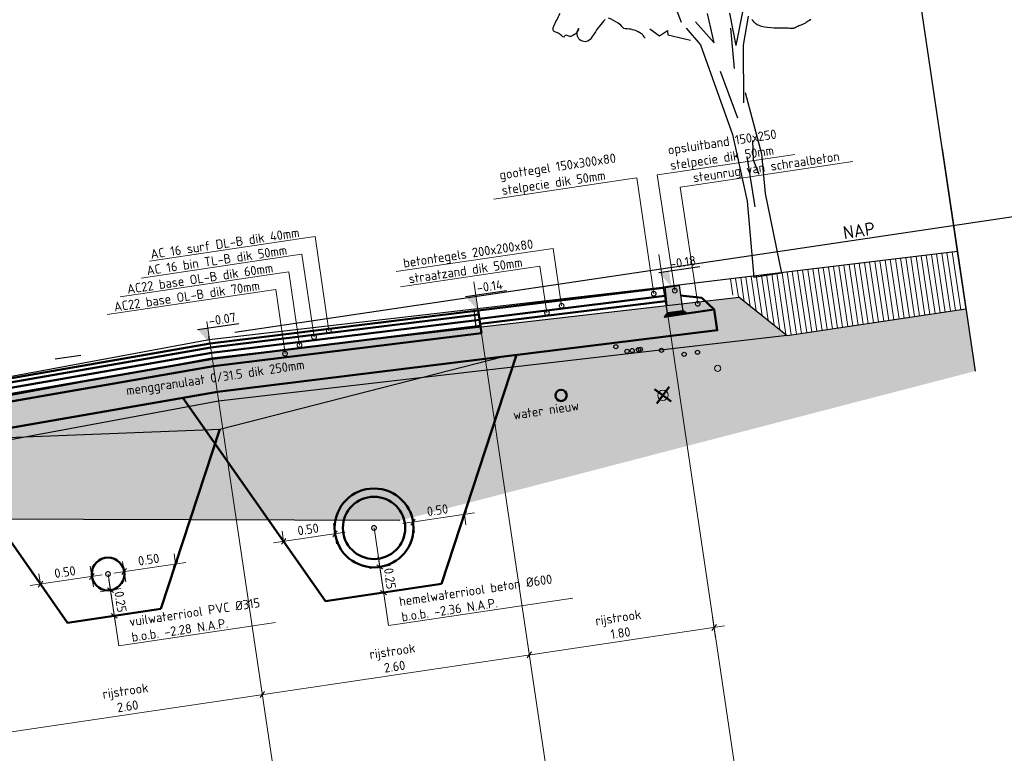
# Model space of a CAD drawing. Header units: metres. Extents: x 0 to 269924, y 0 to 933292.
# Tile 21 of 246: x 133877.13 to 133886.61, y 465789.48 to 465796.55. Entities that reach past the tile are written whole.
import ezdxf
from ezdxf import colors
from ezdxf.entities.mleader import LeaderData, LeaderLine
from ezdxf.lldxf.tags import DXFTag
from ezdxf.math import Vec2, Vec3

# ---------------------------------------------------------------- set-up
doc = ezdxf.new("R2010")
doc.units = ezdxf.units.M
for name, pattern in [('AL-NAP_LIJN', [15.25, 12, -1.5, 0.25, -1.5]), ('RI-HWA', [7.4, 5, -2.4]), ('RI-VWA', [11, 5, -3, 0, -3]), ('XX-AFBREEK', [7, 4, -1, 1, -1])]:
    doc.linetypes.add(name, pattern=pattern)
for name, color, linetype, lineweight, true_color in [('B-OI-KL-GAS_LD-G', 40, 'KL-GAS-LD-N', 18, 0xffbf00), ('B-OI-KL-WATER-G', 5, 'KL-WATER-N', 18, 0x0000ff), ('B-WE-OG-TERREIN_ERF-SD', 150, 'Continuous', 25, 0x007fff), ('N-WE-KL-WATER-GD', 5, 'KL-WATER-N', 50, 0x0000ff), ('N-WE-RI-HWA-GD', 150, 'RI-HWA', 50, 0x007fff), ('N-WE-RI-VWA-GD', 20, 'RI-VWA', 50, 0xff3f00), ('V-WE-KL-WATER-GD', 5, 'KL-WATER-V', 50, 0x0000ff)]:
    doc.layers.add(name, color=color, linetype=linetype, lineweight=lineweight, true_color=true_color)
for name, color, linetype, lineweight in [('B-WE-GR-BOOM-SD', 253, 'Continuous', 25), ('B-WE-GW-AFBREEKLIJN-GD', 7, 'XX-AFBREEK', 25), ('B-WE-GW-GROND-AD-50', 253, 'Continuous', 18), ('B-WE-IE-TERREINAFSCHEIDING_KUNSTMATIG_HEKWERK-GD', 20, 'IE-TERREINAFSCHEIDING-KUNSTMATIG', 25), ('B-WE-KL-T18', 10, 'Continuous', 18), ('B-WE-MO-BODEM-AD-50', 253, 'Continuous', 18), ('B-WE-VH-VERHARDING-GD', 253, 'Continuous', 25), ('B-WE-VH-VERHARDING_FUNDERING-AD-50', 253, 'Continuous', 18), ('N-WE-GW-SLEUF-GD', 90, 'Continuous', 50), ('N-WE-KL-ET_LS_OV_LICHTMAST-S', 190, 'Continuous', 25), ('N-WE-RI-T18', 10, 'Continuous', 18), ('N-WE-VH-KANTOPSLUITING_OPSLUITBAND-SD', 150, 'Continuous', 25), ('N-WE-VH-M', 7, 'Continuous', 18), ('N-WE-VH-VERHARDING-GD', 7, 'Continuous', 50), ('N-WE-VH-VERHARDING-T18', 10, 'Continuous', 18), ('X-XX-AL-NAP-GD', 7, 'AL-NAP_LIJN', 25), ('X-XX-AL-NAP-T25', 7, 'Continuous', 25), ('X-XX-AL-PEILMAAT-SD', 7, 'Continuous', 25)]:
    doc.layers.add(name, color=color, linetype=linetype, lineweight=lineweight)
doc.layers.add('X-XX-AL-HULPLIJN-G', color=30, linetype='Continuous', lineweight=18, plot=False)
doc.layers.add('X-XX-AL-HULPLIJN-GD', color=30, linetype='Continuous', lineweight=25, plot=False)
doc.styles.add('NLCS-ISO', font='NLCS-ISO.ttf')
doc.styles.add('NLCS-ISO-M200-T18', font='NLCS-ISO.ttf', dxfattribs={"height": 0.36})
doc.styles.add('NLCS-ISO-M50-T18', font='NLCS-ISO.ttf', dxfattribs={"height": 0.09})
doc.styles.add('NLCS-ISO-M50-T25', font='NLCS-ISO.ttf', dxfattribs={"height": 0.125})
doc.styles.get("Standard").update_dxf_attribs({"font": 'romand.shx'})
doc.linetypes.add('IE-TERREINAFSCHEIDING-KUNSTMATIG', pattern='A,4,[82,NLCS.SHX,S=0.75,R=90,X=0,Y=0],4,-2', length=10)
tags = doc.linetypes.add('KL-GAS-LD-N', pattern='A,4,-1,[69,NLCS.SHX,S=0.5,R=0,X=0,Y=0],-1,4,-1,["L",Standard,S=1,R=0,X=0.25,Y=-0.5],-2', length=13).pattern_tags.tags
tags[18] = DXFTag(74, 10)
doc.linetypes.add('KL-WATER-N', pattern='A,7,-0.5,[168,NLCS.SHX,S=0.75,R=0,X=0.75,Y=0],-2', length=9.5)
doc.linetypes.add('KL-WATER-V', pattern='A,3.5,[24,NLCS.SHX,S=0.5,R=0,X=0,Y=0],3.5,-0.5,[168,NLCS.SHX,S=0.75,R=0,X=0.75,Y=0],-2', length=9.5)
doc.dimstyles.new('NLCS-M50-T18-SCHRAP_L2_H2', dxfattribs={"dimscale": 0.05, "dimtxt": 2.5, "dimasz": 1.008, "dimexe": 2, "dimexo": 2, "dimgap": 0.7, "dimtad": 1, "dimzin": 0, "dimdsep": 46, "dimtxsty": 'NLCS-ISO-M50-T18', "dimblk": 'OBLIQUE', "dimcen": 0, "dimdle": 2, "dimclrd": 256, "dimclre": 256, "dimclrt": 10, "dimazin": 0, "dimtfac": 1, "dimtdec": 3, "dimtofl": 0, "dimtmove": 0, "dimatfit": 3, "dimldrblk": 'OBLIQUE', "dimfxl": 2, "dimfxlon": 1, "dimtfillclr": 256, "dimtolj": 1, "dimtzin": 0, "dimlwd": -1, "dimlwe": -1, "dimarcsym": 0})

# ---------------------------------------------------------------- blocks, each defined once
blk = doc.blocks.new('_Oblique')
at = {"color": 0, "linetype": 'ByBlock', "lineweight": -2}
blk.add_line((-0.5, -0.5), (0.5, 0.5), dxfattribs=at)
blk = doc.blocks.new('*D679')
at = {"layer": 'Defpoints', "color": 0, "transparency": 16777216}
for p in [(4.4, 7.6904), (1.8, 7.6254), (1.8, 4.2703)]:
    blk.add_point(p, dxfattribs=at)
at = {"layer": 'N-WE-VH-M', "transparency": 16777216}
for p, q in [((1.8, 4.3703), (1.8, 4.1703)), ((4.4, 4.3703), (4.4, 4.1703)), ((4.5, 4.2703), (1.7, 4.2703))]:
    blk.add_line(p, q, dxfattribs=at)
at = {"layer": 'N-WE-VH-M', "transparency": 16777216, "xscale": 0.0504, "yscale": 0.0504, "zscale": 0.0504, "rotation": 180}
blk.add_blockref('_Oblique', (1.8, 4.2703), dxfattribs=at)
at = {"layer": 'N-WE-VH-M', "transparency": 16777216, "xscale": 0.0504, "yscale": 0.0504, "zscale": 0.0504}
blk.add_blockref('_Oblique', (4.4, 4.2703), dxfattribs=at)
at = {"layer": 'N-WE-VH-M', "color": 10, "transparency": 16777216, "insert": (3.1, 4.4253), "char_height": 0.09, "attachment_point": 5, "style": 'NLCS-ISO-M50-T18'}
blk.add_mtext('\\A1;rijstrook\\P2.60', dxfattribs=at)
blk = doc.blocks.new('_DotSmall')
at = {"color": 0, "linetype": 'ByBlock', "const_width": 0.5}
blk.add_lwpolyline([(-0.0625, 0, 1), (0.0625, 0, 1)], format="xyb", close=True, dxfattribs=at)
blk = doc.blocks.new('*U365')
blk.add_hatch(color=8).paths.add_polyline_path([(0.15, -0.25), (0, -0.25), (0, 0), (0.15, 0)])
at = {"layer": 'N-WE-VH-VERHARDING-GD', "linetype": 'Continuous'}
h = blk.add_hatch(dxfattribs=at)
h.set_pattern_fill('ANSI31', color=256, scale=0.005, angle=45, style=0)
h.set_pattern_definition([(90, (89116.596445, 436374.820416), (-0.015875, 3e-18), [])])
h.paths.add_polyline_path([(0.15, -0.25), (0, -0.25), (-0.03, -0.28), (0.18, -0.28)])
at = {"flags": 128}
blk.add_lwpolyline([(0.15, -0.25), (0, -0.25), (0, 0), (0.15, 0)], close=True, dxfattribs=at)
at = {"layer": 'N-WE-VH-VERHARDING-GD', "linetype": 'Continuous'}
for p, q in [((0.35, -0.15), (0.15, -0.1)), ((0.45, -0.28), (0.35, -0.15)), ((0.18, -0.28), (0.45, -0.28))]:
    blk.add_line(p, q, dxfattribs=at)
at = {"layer": 'N-WE-VH-VERHARDING-GD', "linetype": 'Continuous', "flags": 128}
blk.add_lwpolyline([(0.15, -0.25), (0, -0.25), (-0.03, -0.28), (0.18, -0.28)], close=True, dxfattribs=at)
blk = doc.blocks.new('*D680')
at = {"layer": 'Defpoints', "color": 0, "transparency": 16777216}
for p in [(4.4, 7.6904), (7, 7.6254), (4.4, 4.2703)]:
    blk.add_point(p, dxfattribs=at)
at = {"layer": 'N-WE-VH-M', "transparency": 16777216}
for p, q in [((4.4, 4.3703), (4.4, 4.1703)), ((7, 4.3703), (7, 4.1703)), ((7.1, 4.2703), (4.3, 4.2703))]:
    blk.add_line(p, q, dxfattribs=at)
at = {"layer": 'N-WE-VH-M', "transparency": 16777216, "xscale": 0.0504, "yscale": 0.0504, "zscale": 0.0504, "rotation": 180}
blk.add_blockref('_Oblique', (4.4, 4.2703), dxfattribs=at)
at = {"layer": 'N-WE-VH-M', "transparency": 16777216, "xscale": 0.0504, "yscale": 0.0504, "zscale": 0.0504}
blk.add_blockref('_Oblique', (7, 4.2703), dxfattribs=at)
at = {"layer": 'N-WE-VH-M', "color": 10, "transparency": 16777216, "insert": (5.7, 4.4253), "char_height": 0.09, "attachment_point": 5, "style": 'NLCS-ISO-M50-T18'}
blk.add_mtext('\\A1;rijstrook\\P2.60', dxfattribs=at)
blk = doc.blocks.new('*D681')
at = {"layer": 'Defpoints', "color": 0, "transparency": 16777216}
for p in [(7, 7.6254), (8.8, 7.5804), (7, 4.2703)]:
    blk.add_point(p, dxfattribs=at)
at = {"layer": 'N-WE-VH-M', "transparency": 16777216}
for p, q in [((7, 4.3703), (7, 4.1703)), ((8.8, 4.3703), (8.8, 4.1703)), ((8.9, 4.2703), (6.9, 4.2703))]:
    blk.add_line(p, q, dxfattribs=at)
at = {"layer": 'N-WE-VH-M', "transparency": 16777216, "xscale": 0.0504, "yscale": 0.0504, "zscale": 0.0504, "rotation": 180}
blk.add_blockref('_Oblique', (7, 4.2703), dxfattribs=at)
at = {"layer": 'N-WE-VH-M', "transparency": 16777216, "xscale": 0.0504, "yscale": 0.0504, "zscale": 0.0504}
blk.add_blockref('_Oblique', (8.8, 4.2703), dxfattribs=at)
at = {"layer": 'N-WE-VH-M', "color": 10, "transparency": 16777216, "insert": (7.9, 4.4253), "char_height": 0.09, "attachment_point": 5, "style": 'NLCS-ISO-M50-T18'}
blk.add_mtext('\\A1;rijstrook\\P1.80', dxfattribs=at)
blk = doc.blocks.new('SOG-ERFGRENS_RECHTS-D')
for p, q in [((0.433, 3.25), (0, 3.5)), ((0, 3), (0, 3.5)), ((0.433, 3.25), (0, 3)), ((0, 0), (0, 3))]:
    blk.add_line(p, q)
blk = doc.blocks.new('SGR-BOOM_S01_I_ZIJ-D')
for p, q in [((-0.078, 3.821), (-0.118, 4.301)), ((-0.078, 3.821), (-0.325, 4.198)), ((0.263, 3.725), (0.24, 4.255)), ((0.263, 3.725), (0.447, 4.244)), ((0.381, 3.711), (0.528, 4.163)), ((-0.048, 3.356), (0.113, 2.572)), ((0.297, 2.179), (0.263, 1.868)), ((0.171, 1.937), (0.182, 1.119)), ((0.263, 1.868), (0.321, 1.626)), ((0.445, 0), (0, 0))]:
    blk.add_line(p, q)
for points in [[(-1.166, 4.055, 0.036784), (-1.192, 4.108, 0.072313), (-1.21, 4.132, 0.068127), (-1.316, 4.208, 0.075473), (-1.426, 4.246, 0.033705), (-1.447, 4.249, -0.057462), (-1.46, 4.251, -0.197945), (-1.493, 4.278, 0.082036), (-1.555, 4.356, 0.052126), (-1.697, 4.459, 0.251473)], [(-1.756, 4.447, 0.010142), (-1.863, 4.354, 0.038399), (-1.963, 4.248, -0.049754), (-2.042, 4.168, -0.415767), (-2.203, 4.183, -0.365967), (-2.201, 4.362, -0.002133), (-2.196, 4.368, -0.07961), (-2.195, 4.368, -0.7436), (-2.195, 4.367, -0.008654), (-2.208, 4.342, -0.121887), (-2.25, 4.296, -0.089292), (-2.327, 4.262, -0.250646), (-2.385, 4.277, 0.317592), (-2.434, 4.284, 0.160208), (-2.446, 4.271, -0.29699), (-2.455, 4.266, -0.277841), (-2.48, 4.283, 0.117864), (-2.523, 4.335, 0.060549), (-2.569, 4.361, -0.10853), (-2.593, 4.379, -0.137156), (-2.604, 4.401, -0.124668), (-2.602, 4.428, -0.068553), (-2.58, 4.473, -0.015893), (-2.457, 4.647, -0.012888)]]:
    blk.add_lwpolyline(points, format="xyb")
at = {"flags": 128}
for points in [[(-0.549, 4.218), (-0.712, 4.969)], [(-1.067, 4.195), (-0.93, 4.058), (-0.793, 4.127), (-0.793, 4.058), (-0.449, 3.92)], [(-0.491, 4.121), (-0.303, 3.821), (-0.003, 2.319), (0.072, 1.229), (0, 0)], [(0.185, 3.361), (0.218, 4.013)], [(0.25, 2.798), (0.381, 3.711)], [(0.298, 2.957), (0.411, 1.943), (0.373, 1.304), (0.445, 0)]]:
    blk.add_lwpolyline(points, dxfattribs=at)
blk.add_lwpolyline([(1.509, 3.961), (1.487, 3.95), (1.466, 3.94), (1.448, 3.931), (1.431, 3.924), (1.416, 3.918), (1.403, 3.913), (1.391, 3.91), (1.379, 3.907), (1.366, 3.904), (1.354, 3.901), (1.34, 3.897), (1.325, 3.893), (1.308, 3.888), (1.291, 3.883), (1.274, 3.878), (1.258, 3.873), (1.243, 3.869), (1.229, 3.865), (1.217, 3.863), (1.208, 3.861), (1.2, 3.861), (1.192, 3.862), (1.182, 3.864), (1.17, 3.867), (1.152, 3.871), (1.129, 3.876), (1.098, 3.882), (1.059, 3.888), (1.014, 3.895), (0.963, 3.904), (0.91, 3.913), (0.857, 3.925), (0.805, 3.937), (0.756, 3.951), (0.713, 3.968), (0.677, 3.986), (0.648, 4.006), (0.625, 4.027), (0.606, 4.051), (0.59, 4.075), (0.577, 4.101)])
blk = doc.blocks.new('PROFIEL 11')
at = {"layer": 'B-WE-GW-GROND-AD-50'}
h = blk.add_hatch(dxfattribs=at)
h.set_pattern_fill('AGW-GROND_TEELAARDE-SO', color=256, scale=0.05, angle=-8.45277, pattern_type=2)
h.set_pattern_definition([(90, (831.99881, -421.605597), (-0.05, 3e-17), [])])
h.paths.add_polyline_path([(20.5694, -0.8114), (20.5694, -0.25), (18.3184, -0.1906), (18.3184, -0.3), (18.3953, -0.377), (18.4234, -0.3779), (18.8291, -0.8114)])
at = {"layer": 'B-WE-MO-BODEM-AD-50'}
h = blk.add_hatch(dxfattribs=at)
h.set_pattern_fill('AMO-BODEM_ZAND-SO', color=256, scale=0.05, pattern_type=2)
h.set_pattern_definition([(45.9527673, (2160.72557, -419.07366), (-0.0172770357, 0.094831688), [0, -0.076, 0, -0.085, 0, -0.08125]), (15.952767, (2160.72557, -419.07366), (0.06678568, 0.15258184), [0, -0.041, 0, -0.0685, 0, -0.02625]), (335.9527673, (2160.66474, -419.0827), (0.1539741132, 0.0231678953), [0, -0.025, 0, -0.09, 0, -0.1175]), (325.952767, (2160.66474, -419.0827), (0.142222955, 0.0655012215), [0, -0.0125, 0, -0.059, 0, -0.0675])])
h.paths.add_polyline_path([(8.9201, -0.7896), (7.8008, -0.8302), (8.2054, -0.3952), (8.8184, -0.315), (8.8184, -0.1983), (6.6684, -0.42), (6.0912, -1.1696), (6.0912, -2.0495), (10.8546, -1.4147), (14.8744, -2.0271), (20.5694, -1.4164), (20.5694, -0.8114), (18.8291, -0.8114), (17.7097, -0.7747), (13.3149, -0.6304)])
at = {"layer": 'B-WE-VH-VERHARDING_FUNDERING-AD-50'}
h = blk.add_hatch(dxfattribs=at)
h.set_pattern_fill('AVH-FUNDERING_02-SO', color=256, scale=0.25, pattern_type=2)
h.set_pattern_definition([(5e-08, (-2191.8905, -247.80699), (0.25, 0.25), [0.03125, -0.21875]), (90, (-2191.8905, -247.80699), (-0.25, 0.25), [0.03125, -0.21875]), (135, (-2191.85925, -247.80699), (-0.25, -2e-10), [0.044194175, -0.309359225]), (5e-08, (-2191.85925, -247.66636), (0.25, 0.25), [0.03125, -0.21875]), (45, (-2191.84362, -247.68199), (-2e-10, 0.25), [0.022097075, -0.3314563]), (135, (-2191.84362, -247.68199), (-0.25, -2e-10), [0.022097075, -0.3314563]), (5e-08, (-2191.7655, -247.60386), (0.25, 0.25), [0.044194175, -0.205805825]), (45, (-2191.7655, -247.60386), (-2e-10, 0.25), [0.03125, -0.3223034]), (135, (-2191.7213, -247.60386), (-0.25, -2e-10), [0.03125, -0.3223034]), (90, (-2191.71862, -247.74449), (-0.25, 0.25), [0.03125, -0.21875]), (45, (-2191.71862, -247.74449), (-2e-10, 0.25), [0.022097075, -0.3314563]), (135, (-2191.703, -247.72886), (-0.25, -2e-10), [0.022097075, -0.3314563]), (5e-08, (-2191.85925, -247.74449), (0.25, 0.25), [0.015625, -0.209375]), (5e-08, (-2191.67175, -247.68199), (0.25, 0.25), [0.015625, -0.209375]), (90, (-2191.74987, -247.65074), (-0.25, 0.25), [0.015625, -0.209375]), (135, (-2191.71862, -247.79136), (-0.25, -2e-10), [0.022097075, -0.3314563]), (135, (-2191.828, -247.61949), (-0.25, -2e-10), [0.022097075, -0.3314563]), (45, (-2191.77331, -247.72495), (-2e-10, 0.25), [0.022097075, -0.3314563]), (90, (-2191.80456, -247.77574), (-0.25, 0.25), [0.00390625, -0.24609375]), (90, (-2191.79284, -247.67027), (-0.25, 0.25), [0.00390625, -0.24609375]), (90, (-2191.67566, -247.6273), (-0.25, 0.25), [0.00390625, -0.24609375]), (90, (-2191.67175, -247.7601), (-0.25, 0.25), [0.00390625, -0.24609375])])
h.paths.add_polyline_path([(17.7097, -0.7747), (13.3149, -0.6304), (8.9201, -0.7896), (7.8008, -0.8302), (8.2054, -0.3952), (13.3142, -0.2101), (18.4234, -0.3779), (18.8291, -0.8114)])
for centre in [(17.1794, -0.675), (17.2794, -0.735), (17.3294, -0.735), (17.3894, -0.735), (17.4094, -0.735), (17.6094, -0.775), (17.8194, -0.845), (17.9494, -0.845)]:
    blk.add_circle(centre, 0.02)
at = {"layer": 'B-OI-KL-GAS_LD-G'}
blk.add_circle((18.1194, -1.025), 0.03, dxfattribs=at)
at = {"layer": 'B-OI-KL-WATER-G'}
blk.add_circle((17.5594, -1.205), 0.05, dxfattribs=at)
at = {"layer": 'B-WE-GW-AFBREEKLIJN-GD'}
blk.add_lwpolyline([(20.5694, -0.25), (20.5694, -1.4164)], dxfattribs=at)
at = {"layer": 'B-WE-IE-TERREINAFSCHEIDING_KUNSTMATIG_HEKWERK-GD'}
blk.add_lwpolyline([(20.5694, 0.75), (20.5694, -0.25)], dxfattribs=at)
at = {"layer": 'B-WE-VH-VERHARDING-GD'}
for points in [[(8.8984, -0.19), (13.3139, -0.03), (17.7294, -0.175)], [(15.8794, -0.1142), (15.8735, -0.2942)], [(17.7294, -0.175), (17.7235, -0.3549)], [(20.5694, -0.25), (17.7294, -0.175)]]:
    blk.add_lwpolyline(points, dxfattribs=at)
blk.add_lwpolyline([(17.7097, -0.7747), (13.3149, -0.6304), (7.8008, -0.8302), (8.2054, -0.3952), (13.3142, -0.2101), (18.4234, -0.3779), (18.8291, -0.8114)], close=True, dxfattribs=at)
at = {"layer": 'N-WE-KL-WATER-GD'}
blk.add_circle((16.5884, -1.0616), 0.055, dxfattribs=at)
at = {"layer": 'V-WE-KL-WATER-GD'}
for points in [[(17.4887, -1.2757), (17.6301, -1.1343)], [(17.6301, -1.2757), (17.4887, -1.1343)]]:
    blk.add_lwpolyline(points, dxfattribs=at)
at = {"layer": 'X-XX-AL-HULPLIJN-GD'}
for points in [[(13.3139, 0), (13.3139, -0.03)], [(20.5694, -0.25), (20.5694, -1.4164)], [(18.8291, -0.8114), (20.5694, -0.8114)], [(14.8744, -2.0271), (10.8546, -1.4147), (7.7434, -1.6187)]]:
    blk.add_lwpolyline(points, dxfattribs=at)
at = {"layer": 'X-XX-AL-NAP-GD'}
blk.add_lwpolyline([(25.569, 0), (0, 0)], dxfattribs=at)
at = {"layer": 'B-WE-GR-BOOM-SD', "xscale": 0.6, "yscale": 0.6}
for zscale in [0.5, 0.6]:
    blk.add_blockref('SGR-BOOM_S01_I_ZIJ-D', (18.594, -0.2099), dxfattribs=dict(at, zscale=zscale))
at = {"layer": 'B-WE-OG-TERREIN_ERF-SD'}
blk.add_blockref('SOG-ERFGRENS_RECHTS-D', (20.5694, -0.25), dxfattribs=at)
at = {"layer": 'B-WE-KL-T18', "insert": (16.7441, -1.1362), "char_height": 0.09, "attachment_point": 3, "style": 'NLCS-ISO-M50-T18'}
blk.add_mtext_dynamic_manual_height_columns('water nieuw', width=1.034148, gutter_width=12.5, heights=[0], dxfattribs=at)
at = {"layer": 'X-XX-AL-NAP-T25', "insert": (19.8149, 0.15), "char_height": 0.125, "attachment_point": 3, "style": 'NLCS-ISO-M50-T25'}
blk.add_mtext_dynamic_manual_height_columns('NAP', width=4.435893, gutter_width=0.625, heights=[0], dxfattribs=at)
blk = doc.blocks.new('*D454')
at = {"layer": 'Defpoints', "color": 0, "transparency": 16777216}
for p in [(133880.1665, 465791.5939), (133879.6719, 465791.5204), (133880.2591, 465790.9707)]:
    blk.add_point(p, dxfattribs=at)
at = {"layer": 'N-WE-VH-M', "transparency": 16777216}
for p, q in [((133880.1812, 465791.495), (133880.1518, 465791.6928)), ((133879.573, 465791.5057), (133880.2654, 465791.6086)), ((133879.6719, 465791.5204), (133879.6572, 465791.6193))]:
    blk.add_line(p, q, dxfattribs=at)
at = {"layer": 'N-WE-VH-M', "transparency": 16777216, "xscale": 0.0504, "yscale": 0.0504, "zscale": 0.0504}
for p, rotation in [((133880.1665, 465791.5939), 8.452767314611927), ((133879.6719, 465791.5204), 188.4527673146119)]:
    blk.add_blockref('_Oblique', p, dxfattribs=dict(at, rotation=rotation))
at = {"layer": 'N-WE-VH-M', "color": 10, "transparency": 16777216, "insert": (133879.9075, 465791.6363), "char_height": 0.09, "attachment_point": 5, "rotation": 8.45277, "style": 'NLCS-ISO-M50-T18'}
blk.add_mtext('\\A1;0.50', dxfattribs=at)
blk = doc.blocks.new('*D455')
at = {"layer": 'Defpoints', "color": 0, "transparency": 16777216}
for p in [(133881.4128, 465791.7791), (133881.4128, 465791.7791), (133881.0108, 465791.0824)]:
    blk.add_point(p, dxfattribs=at)
at = {"layer": 'N-WE-VH-M', "transparency": 16777216}
for p, q in [((133880.8193, 465791.6909), (133881.5117, 465791.7938)), ((133880.9329, 465791.6067), (133880.9035, 465791.8045)), ((133881.4128, 465791.7791), (133881.4275, 465791.6802))]:
    blk.add_line(p, q, dxfattribs=at)
at = {"layer": 'N-WE-VH-M', "transparency": 16777216, "xscale": 0.0504, "yscale": 0.0504, "zscale": 0.0504}
for p, rotation in [((133881.4128, 465791.7791), 8.452767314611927), ((133880.9182, 465791.7056), 188.4527673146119)]:
    blk.add_blockref('_Oblique', p, dxfattribs=dict(at, rotation=rotation))
at = {"layer": 'N-WE-VH-M', "color": 10, "transparency": 16777216, "insert": (133881.1538, 465791.8215), "char_height": 0.09, "attachment_point": 5, "rotation": 8.45277, "style": 'NLCS-ISO-M50-T18'}
blk.add_mtext('\\A1;0.50', dxfattribs=at)
blk = doc.blocks.new('*D456')
at = {"layer": 'Defpoints', "color": 0, "transparency": 16777216}
for p in [(133879.9155, 465791.1724), (133881.1938, 465791.1096), (133880.635, 465791.0266)]:
    blk.add_point(p, dxfattribs=at)
at = {"layer": 'N-WE-VH-M', "transparency": 16777216}
for p, q in [((133880.4993, 465791.2592), (133880.6971, 465791.2886)), ((133880.5835, 465791.3728), (133880.6497, 465790.9277)), ((133880.7339, 465791.0413), (133880.5361, 465791.0119))]:
    blk.add_line(p, q, dxfattribs=at)
at = {"layer": 'N-WE-VH-M', "transparency": 16777216, "xscale": 0.0504, "yscale": 0.0504, "zscale": 0.0504}
for p, rotation in [((133880.5982, 465791.2739), 98.45276731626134), ((133880.635, 465791.0266), 278.4527673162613)]:
    blk.add_blockref('_Oblique', p, dxfattribs=dict(at, rotation=rotation))
at = {"layer": 'N-WE-VH-M', "color": 10, "transparency": 16777216, "insert": (133880.6957, 465791.162), "char_height": 0.09, "attachment_point": 5, "rotation": 278.45277, "style": 'NLCS-ISO-M50-T18'}
blk.add_mtext('\\A1;0.25', dxfattribs=at)
blk = doc.blocks.new('*D457')
at = {"layer": 'Defpoints', "color": 0, "transparency": 16777216}
for p in [(133877.3294, 465791.1091), (133877.824, 465791.1826), (133877.8839, 465790.7795)]:
    blk.add_point(p, dxfattribs=at)
at = {"layer": 'N-WE-VH-M', "transparency": 16777216}
for p, q in [((133877.8387, 465791.0837), (133877.8093, 465791.2815)), ((133877.2305, 465791.0944), (133877.9229, 465791.1973)), ((133877.3294, 465791.1091), (133877.3147, 465791.208))]:
    blk.add_line(p, q, dxfattribs=at)
at = {"layer": 'N-WE-VH-M', "transparency": 16777216, "xscale": 0.0504, "yscale": 0.0504, "zscale": 0.0504}
for p, rotation in [((133877.824, 465791.1826), 8.452767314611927), ((133877.3294, 465791.1091), 188.4527673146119)]:
    blk.add_blockref('_Oblique', p, dxfattribs=dict(at, rotation=rotation))
at = {"layer": 'N-WE-VH-M', "color": 10, "transparency": 16777216, "insert": (133877.565, 465791.225), "char_height": 0.09, "attachment_point": 5, "rotation": 8.45277, "style": 'NLCS-ISO-M50-T18'}
blk.add_mtext('\\A1;0.50', dxfattribs=at)
blk = doc.blocks.new('*D458')
at = {"layer": 'Defpoints', "color": 0, "transparency": 16777216}
for p in [(133878.6302, 465791.3024), (133878.6302, 465791.3024), (133878.1955, 465790.8258)]:
    blk.add_point(p, dxfattribs=at)
at = {"layer": 'N-WE-VH-M', "transparency": 16777216}
for p, q in [((133878.6302, 465791.3024), (133878.6155, 465791.4013)), ((133878.0367, 465791.2142), (133878.7291, 465791.3171)), ((133878.1503, 465791.13), (133878.1209, 465791.3278))]:
    blk.add_line(p, q, dxfattribs=at)
at = {"layer": 'N-WE-VH-M', "transparency": 16777216, "xscale": 0.0504, "yscale": 0.0504, "zscale": 0.0504}
for p, rotation in [((133878.6302, 465791.3024), 8.452767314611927), ((133878.1356, 465791.2289), 188.4527673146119)]:
    blk.add_blockref('_Oblique', p, dxfattribs=dict(at, rotation=rotation))
at = {"layer": 'N-WE-VH-M', "color": 10, "transparency": 16777216, "insert": (133878.3711, 465791.3448), "char_height": 0.09, "attachment_point": 5, "rotation": 8.45277, "style": 'NLCS-ISO-M50-T18'}
blk.add_mtext('\\A1;0.50', dxfattribs=at)
blk = doc.blocks.new('*D459')
at = {"layer": 'Defpoints', "color": 0, "transparency": 16777216}
for p in [(133877.4305, 465790.9649), (133878.4887, 465790.8694), (133878.0397, 465790.8027)]:
    blk.add_point(p, dxfattribs=at)
at = {"layer": 'N-WE-VH-M', "transparency": 16777216}
for p, q in [((133877.9883, 465791.1488), (133878.0544, 465790.7037)), ((133877.904, 465791.0352), (133878.1019, 465791.0646)), ((133878.1386, 465790.8174), (133877.9408, 465790.788))]:
    blk.add_line(p, q, dxfattribs=at)
at = {"layer": 'N-WE-VH-M', "transparency": 16777216, "xscale": 0.0504, "yscale": 0.0504, "zscale": 0.0504}
for p, rotation in [((133878.003, 465791.0499), 98.45276731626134), ((133878.0397, 465790.8027), 278.4527673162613)]:
    blk.add_blockref('_Oblique', p, dxfattribs=dict(at, rotation=rotation))
at = {"layer": 'N-WE-VH-M', "color": 10, "transparency": 16777216, "insert": (133878.1005, 465790.9381), "char_height": 0.09, "attachment_point": 5, "rotation": 278.45277, "style": 'NLCS-ISO-M50-T18'}
blk.add_mtext('\\A1;0.25', dxfattribs=at)
blk = doc.blocks.new('SAL-PEILMAAT_INFRACAD_H01-SOD')
blk.add_line((-2, 3), (6, 3))
blk.add_solid([(-2, 3), (0, 3), (0, 0)])
at = {"style": 'NLCS-ISO'}
blk.add_attdef('...', (0.4, 3.4), '', height=1.8, dxfattribs=at)
blk = doc.blocks.new('dwp test')
at = {"layer": 'N-WE-VH-VERHARDING-GD'}
for points in [[(7, 7.6254), (4.4, 7.6904), (1.8, 7.6254)], [(7, 7.5854), (4.4, 7.6504), (1.8, 7.5854)], [(7, 7.5354), (4.4, 7.6004), (1.8, 7.5354)], [(7, 7.6254), (8.8, 7.5804)], [(7, 7.6254), (7, 7.4054)], [(7, 7.4754), (4.4, 7.5404), (1.8, 7.4754)], [(7, 7.5454), (8.8, 7.5004)], [(7, 7.4954), (8.8, 7.4504)], [(7, 7.4054), (4.4, 7.4704), (1.8, 7.4054)], [(9.25, 7.3004), (9.25, 7.099), (4.4, 7.2203), (-0.45, 7.099), (-0.45, 7.3004)]]:
    blk.add_lwpolyline(points, dxfattribs=at)
at = {"layer": 'X-XX-AL-HULPLIJN-G'}
for points in [[(4.4, 7.9032), (4.4, 0)], [(7, 7.9032), (7, 0)], [(8.8, 7.9032), (8.8, 0)]]:
    blk.add_lwpolyline(points, dxfattribs=at)
at = {"layer": 'N-WE-VH-KANTOPSLUITING_OPSLUITBAND-SD'}
blk.add_blockref('*U365', (8.8, 7.5804), dxfattribs=at)
at = {"layer": 'N-WE-VH-VERHARDING-T18', "insert": (4.4, 7.3454), "char_height": 0.09, "attachment_point": 5, "style": 'NLCS-ISO-M50-T18'}
blk.add_mtext_dynamic_manual_height_columns('menggranulaat 0/31.5 dik 250mm', width=2.079466, gutter_width=0.45, heights=[0], dxfattribs=at)
at = {"layer": 'N-WE-VH-M'}
for base, p1, p2, picture, middle in [((1.8, 4.2703), (4.4, 7.6904), (1.8, 7.6254), '*D679', (3.1, 4.4253)), ((4.4, 4.2703), (7, 7.6254), (4.4, 7.6904), '*D680', (5.7, 4.4253)), ((7, 4.2703), (8.8, 7.5804), (7, 7.6254), '*D681', (7.9, 4.4253))]:
    dim = blk.add_linear_dim(base=base, p1=p1, p2=p2, angle=180, text='rijstrook\\P<>', dimstyle='NLCS-M50-T18-SCHRAP_L2_H2', dxfattribs=at)
    dim.commit()
    dim.dimension.update_dxf_attribs({"geometry": picture, "text_midpoint": middle})
at = {"layer": 'N-WE-VH-VERHARDING-T18'}
ml = blk.add_multileader_mtext('Standard', dxfattribs=at)
ml.set_content('goottegel 150x300x80\\Pstelpecie dik 50mm', color=256, style='NLCS-ISO-M50-T18')
ml.set_leader_properties(color=256, linetype='ByLayer', lineweight=-1)
ml.set_arrow_properties(name='DOTSMALL')
ml.build(insert=Vec2(0, 0))
ml.multileader.update_dxf_attribs({"text_left_attachment_type": 5, "text_right_attachment_type": 5, "dogleg_length": 0.09, "arrow_head_size": 0.09})
ctx = ml.context
ctx.base_point, ctx.char_height, ctx.arrow_head_size, ctx.landing_gap_size, ctx.plane_origin = Vec3(7.3497, 8.6642), 0.09, 0.09, 0.045, Vec3(6.8977, 7.5846)
ctx.left_attachment, ctx.right_attachment = 5, 5
notes = []
notes.append((ctx, [(0, (1, 1, 0), (8.6997, 8.6642), (-1, 0), 0.09, [(0, [(8.6974, 7.5371)], 0, [])])]))
ctx.mtext.insert, ctx.mtext.flow_direction = Vec3(7.3947, 8.9312), 5
ml = blk.add_multileader_mtext('Standard', dxfattribs=at)
ml.set_content('opsluitband 150x250\\Pstelpecie dik 50mm', color=256, style='NLCS-ISO-M50-T18')
ml.set_leader_properties(color=256, linetype='ByLayer', lineweight=-1)
ml.set_arrow_properties(name='DOTSMALL')
ml.build(insert=Vec2(0, 0))
ml.multileader.update_dxf_attribs({"text_left_attachment_type": 5, "text_right_attachment_type": 5, "dogleg_length": 0.09, "arrow_head_size": 0.09})
ctx = ml.context
ctx.base_point, ctx.char_height, ctx.arrow_head_size, ctx.landing_gap_size, ctx.plane_origin = Vec3(8.9897, 8.6642), 0.09, 0.09, 0.045, Vec3(6.9023, 7.5846)
ctx.left_attachment, ctx.right_attachment = 5, 5
notes.append((ctx, [(0, (1, 1, 0), (8.8997, 8.6642), (1, 0), 0.09, [(0, [(8.902, 7.5371)], 0, [])])]))
ctx.mtext.insert, ctx.mtext.flow_direction = Vec3(9.0347, 8.9312), 5
ml = blk.add_multileader_mtext('Standard', dxfattribs=at)
ml.set_content('AC 16 surf DL-B dik 40mm', color=256, style='NLCS-ISO-M50-T18')
ml.set_leader_properties(color=256, linetype='ByLayer', lineweight=-1)
ml.set_arrow_properties(name='DOTSMALL')
ml.build(insert=Vec2(0, 0))
ml.multileader.update_dxf_attribs({"text_left_attachment_type": 5, "text_right_attachment_type": 5, "dogleg_length": 0.09, "arrow_head_size": 0.09})
ctx = ml.context
ctx.base_point, ctx.char_height, ctx.arrow_head_size, ctx.landing_gap_size, ctx.plane_origin = Vec3(3.9125, 8.5617), 0.09, 0.09, 0.045, Vec3(5.6482, 7.4346)
ctx.left_attachment, ctx.right_attachment = 5, 5
notes.append((ctx, [(0, (1, 1, 0), (5.5505, 8.5617), (-1, 0), 0.09, [(0, [(5.5485, 7.6442)], 0, [])])]))
ctx.mtext.insert, ctx.mtext.flow_direction = Vec3(3.9575, 8.6697), 5
ml = blk.add_multileader_mtext('Standard', dxfattribs=at)
ml.set_content('steunrug van schraalbeton', color=256, style='NLCS-ISO-M50-T18')
ml.set_leader_properties(color=256, linetype='ByLayer', lineweight=-1)
ml.set_arrow_properties(name='DOTSMALL')
ml.build(insert=Vec2(0, 0))
ml.multileader.update_dxf_attribs({"text_left_attachment_type": 5, "text_right_attachment_type": 5, "dogleg_length": 0.09, "arrow_head_size": 0.09})
ctx = ml.context
ctx.base_point, ctx.char_height, ctx.arrow_head_size, ctx.landing_gap_size, ctx.plane_origin = Vec3(9.1897, 8.5142), 0.09, 0.09, 0.045, Vec3(7.6073, 7.422)
ctx.left_attachment, ctx.right_attachment = 5, 5
notes.append((ctx, [(0, (1, 1, 0), (9.0997, 8.5142), (1, 0), 0.09, [(0, [(9.102, 7.3793)], 0, [])])]))
ctx.mtext.insert, ctx.mtext.flow_direction = Vec3(9.2347, 8.6312), 5
ml = blk.add_multileader_mtext('Standard', dxfattribs=at)
ml.set_content('AC 16 bin TL-B dik 50mm', color=256, style='NLCS-ISO-M50-T18')
ml.set_leader_properties(color=256, linetype='ByLayer', lineweight=-1)
ml.set_arrow_properties(name='DOTSMALL')
ml.build(insert=Vec2(0, 0))
ml.multileader.update_dxf_attribs({"text_left_attachment_type": 5, "text_right_attachment_type": 5, "dogleg_length": 0.09, "arrow_head_size": 0.09})
ctx = ml.context
ctx.base_point, ctx.char_height, ctx.arrow_head_size, ctx.landing_gap_size, ctx.plane_origin = Vec3(3.8525, 8.4117), 0.09, 0.09, 0.045, Vec3(5.4982, 7.2846)
ctx.left_attachment, ctx.right_attachment = 5, 5
notes.append((ctx, [(0, (1, 1, 0), (5.4005, 8.4117), (-1, 0), 0.09, [(0, [(5.3987, 7.6054)], 0, [])])]))
ctx.mtext.insert, ctx.mtext.flow_direction = Vec3(3.8975, 8.5197), 5
ml = blk.add_multileader_mtext('Standard', dxfattribs=at)
ml.set_content('AC22 base OL-B dik 60mm', color=256, style='NLCS-ISO-M50-T18')
ml.set_leader_properties(color=256, linetype='ByLayer', lineweight=-1)
ml.set_arrow_properties(name='DOTSMALL')
ml.build(insert=Vec2(0, 0))
ml.multileader.update_dxf_attribs({"text_left_attachment_type": 5, "text_right_attachment_type": 5, "dogleg_length": 0.09, "arrow_head_size": 0.09})
ctx = ml.context
ctx.base_point, ctx.char_height, ctx.arrow_head_size, ctx.landing_gap_size, ctx.plane_origin = Vec3(3.6395, 8.2617), 0.09, 0.09, 0.045, Vec3(5.3482, 7.1346)
ctx.left_attachment, ctx.right_attachment = 5, 5
notes.append((ctx, [(0, (1, 1, 0), (5.2505, 8.2617), (-1, 0), 0.09, [(0, [(5.2489, 7.5492)], 0, [])])]))
ctx.mtext.insert, ctx.mtext.flow_direction = Vec3(3.6845, 8.3697), 5
ml = blk.add_multileader_mtext('Standard', dxfattribs=at)
ml.set_content('AC22 base OL-B dik 70mm', color=256, style='NLCS-ISO-M50-T18')
ml.set_leader_properties(color=256, linetype='ByLayer', lineweight=-1)
ml.set_arrow_properties(name='DOTSMALL')
ml.build(insert=Vec2(0, 0))
ml.multileader.update_dxf_attribs({"text_left_attachment_type": 5, "text_right_attachment_type": 5, "dogleg_length": 0.09, "arrow_head_size": 0.09})
ctx = ml.context
ctx.base_point, ctx.char_height, ctx.arrow_head_size, ctx.landing_gap_size, ctx.plane_origin = Vec3(3.4895, 8.1117), 0.09, 0.09, 0.045, Vec3(5.1982, 6.9846)
ctx.left_attachment, ctx.right_attachment = 5, 5
notes.append((ctx, [(0, (1, 1, 0), (5.1005, 8.1117), (-1, 0), 0.09, [(0, [(5.0989, 7.4879)], 0, [])])]))
ctx.mtext.insert, ctx.mtext.flow_direction = Vec3(3.5345, 8.2197), 5
ml = blk.add_multileader_mtext('Standard', dxfattribs=at)
ml.set_content('betontegels 200x200x80', color=256, style='NLCS-ISO-M50-T18')
ml.set_leader_properties(color=256, linetype='ByLayer', lineweight=-1)
ml.set_arrow_properties(name='DOTSMALL')
ml.build(insert=Vec2(0, 0))
ml.multileader.update_dxf_attribs({"text_left_attachment_type": 5, "text_right_attachment_type": 5, "dogleg_length": 0.09, "arrow_head_size": 0.09})
ctx = ml.context
ctx.base_point, ctx.char_height, ctx.arrow_head_size, ctx.landing_gap_size, ctx.plane_origin = Vec3(6.3083, 8.1117), 0.09, 0.09, 0.045, Vec3(7.6274, 6.9913)
ctx.left_attachment, ctx.right_attachment = 5, 5
notes.append((ctx, [(0, (1, 1, 0), (7.8023, 8.1117), (-1, 0), 0.09, [(0, [(7.8023, 7.5523)], 0, [])])]))
ctx.mtext.insert, ctx.mtext.rotation, ctx.mtext.flow_direction = Vec3(6.3533, 8.2287), 6.283185, 5
ml = blk.add_multileader_mtext('Standard', dxfattribs=at)
ml.set_content('straatzand dik 50mm', color=256, style='NLCS-ISO-M50-T18')
ml.set_leader_properties(color=256, linetype='ByLayer', lineweight=-1)
ml.set_arrow_properties(name='DOTSMALL')
ml.build(insert=Vec2(0, 0))
ml.multileader.update_dxf_attribs({"text_left_attachment_type": 5, "text_right_attachment_type": 5, "dogleg_length": 0.09, "arrow_head_size": 0.09})
ctx = ml.context
ctx.base_point, ctx.char_height, ctx.arrow_head_size, ctx.landing_gap_size, ctx.plane_origin = Vec3(6.3383, 7.9617), 0.09, 0.09, 0.045, Vec3(7.4774, 6.8413)
ctx.left_attachment, ctx.right_attachment = 5, 5
notes.append((ctx, [(0, (1, 1, 0), (7.6523, 7.9617), (-1, 0), 0.09, [(0, [(7.6523, 7.5057)], 0, [])])]))
ctx.mtext.insert, ctx.mtext.rotation, ctx.mtext.flow_direction = Vec3(6.3833, 8.0697), 6.283185, 5
for ctx, leaders in notes:
    for number, flags, end, landing, length, lines in leaders:
        leader = LeaderData()
        leader.index, (leader.has_last_leader_line, leader.has_dogleg_vector, leader.attachment_direction) = number, flags
        leader.last_leader_point, leader.dogleg_vector, leader.dogleg_length = Vec3(end), Vec3(landing), length
        for number, points, colour, breaks in lines:
            line = LeaderLine()
            line.index, line.vertices, line.color, line.breaks = number, Vec3.list(points), colors.encode_raw_color(colour), breaks
            leader.lines.append(line)
        ctx.leaders.append(leader)

msp = doc.modelspace()

# ---------------------------------------------------------------- linework, layer by layer
at = {"layer": 'N-WE-GW-SLEUF-GD'}
for p, q in [((133881.1938, 465791.1096), (133881.9158, 465793.3168)), ((133878.7021, 465792.9041), (133880.0759, 465790.9435)), ((133878.4887, 465790.8694), (133879.0556, 465792.6023)), ((133876.3579, 465792.4957), (133877.5909, 465790.736)), ((133880.0759, 465790.9435), (133881.1938, 465791.1096)), ((133877.5909, 465790.736), (133878.4887, 465790.8694))]:
    msp.add_line(p, q, dxfattribs=at)
at = {"layer": 'N-WE-RI-HWA-GD', "linetype": 'Continuous'}
for radius in [0.38, 0.3]:
    msp.add_circle((133880.5424, 465791.6497), radius, dxfattribs=at)
at = {"layer": 'N-WE-RI-VWA-GD', "linetype": 'Continuous'}
msp.add_circle((133877.9798, 465791.2057), 0.1575, dxfattribs=at)
at = {"layer": 'X-XX-AL-HULPLIJN-GD', "flags": 128}
for points in [[(133879.0556, 465792.6023), (133881.7883, 465793.3011)], [(133876.3579, 465792.4957), (133879.0556, 465792.6023)]]:
    msp.add_lwpolyline(points, dxfattribs=at)

# ---------------------------------------------------------------- block references
at = {"layer": 'N-WE-KL-ET_LS_OV_LICHTMAST-S', "rotation": 8.452767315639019}
msp.add_blockref('PROFIEL 11', (133865.78, 465791.5385), dxfattribs=at)
at = {"layer": 'N-WE-VH-KANTOPSLUITING_OPSLUITBAND-SD', "rotation": 8.452767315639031}
msp.add_blockref('dwp test', (133875.7422, 465785.1732), dxfattribs=at)
at = {"layer": 'X-XX-AL-PEILMAAT-SD', "xscale": 0.05, "yscale": 0.05, "zscale": 0.05, "rotation": 8.452767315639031}
for p, values in [((133883.4066, 465793.9759), {'...': '-0.18'}), ((133881.5453, 465793.7448), {'...': '-0.14'}), ((133878.964, 465793.4269), {'...': '-0.07'})]:
    msp.add_blockref('SAL-PEILMAAT_INFRACAD_H01-SOD', p, dxfattribs=at).add_auto_attribs(values)

# ---------------------------------------------------------------- dimensions: what is measured, and where the dimension line sits
at = {"layer": 'N-WE-VH-M'}
for base, p1, p2, angle, picture, middle in [((133881.4128, 465791.7791), (133881.0108, 465791.0824), (133881.4128, 465791.7791), 8.45277, '*D455', (133881.1655, 465791.7423)), ((133880.1665, 465791.5939), (133879.6719, 465791.5204), (133880.2591, 465790.9707), 8.45277, '*D454', (133879.9192, 465791.5571)), ((133878.6302, 465791.3024), (133878.1955, 465790.8258), (133878.6302, 465791.3024), 8.45277, '*D458', (133878.3829, 465791.2656)), ((133877.824, 465791.1826), (133877.3294, 465791.1091), (133877.8839, 465790.7795), 8.45277, '*D457', (133877.5767, 465791.1458)), ((133880.635, 465791.0266), (133879.9155, 465791.1724), (133881.1938, 465791.1096), 98.45277, '*D456', (133880.6166, 465791.1502)), ((133878.0397, 465790.8027), (133877.4305, 465790.9649), (133878.4887, 465790.8694), 98.45277, '*D459', (133878.0213, 465790.9263))]:
    dim = msp.add_linear_dim(base=base, p1=p1, p2=p2, angle=angle, dimstyle='NLCS-M50-T18-SCHRAP_L2_H2', dxfattribs=at)
    dim.commit()
    dim.dimension.update_dxf_attribs({"geometry": picture, "text_midpoint": middle, "dimtype": 160})

# ---------------------------------------------------------------- leaders
at = {"layer": 'N-WE-RI-T18'}
ml = msp.add_multileader_mtext('Standard', dxfattribs=at)
ml.set_content('hemelwaterriool beton %%C600\\Pb.o.b. -2.36 N.A.P.', color=256, style='NLCS-ISO-M50-T18')
ml.set_leader_properties(color=256, linetype='ByLayer', lineweight=-1)
ml.set_arrow_properties(name='DOTSMALL')
ml.build(insert=Vec2(0, 0))
ml.multileader.update_dxf_attribs({"text_left_attachment_type": 5, "text_right_attachment_type": 5, "dogleg_length": 0.09, "arrow_head_size": 0.09})
ctx = ml.context
ctx.base_point, ctx.char_height, ctx.arrow_head_size, ctx.landing_gap_size, ctx.plane_origin, ctx.plane_x_axis, ctx.plane_y_axis = Vec3(133880.7711, 465790.7232), 0.09, 0.09, 0.045, Vec3(133880.5865, 465791.353), Vec3(0.989137, 0.146994), Vec3(-0.146994, 0.989137)
ctx.left_attachment, ctx.right_attachment = 5, 5
notes = []
notes.append((ctx, [(0, (1, 1, 0), (133880.682, 465790.7099), (0.989137, 0.146994), 0.09, [(0, [(133880.5424, 465791.6497)], 0, [])])]))
ctx.mtext.insert, ctx.mtext.text_direction, ctx.mtext.rotation, ctx.mtext.flow_direction = Vec3(133880.7776, 465790.985), Vec3(0.989137, 0.146994), 0.147529, 5
ml = msp.add_multileader_mtext('Standard', dxfattribs=at)
ml.set_content('vuilwaterriool PVC %%C315\\Pb.o.b. -2.28 N.A.P.', color=256, style='NLCS-ISO-M50-T18')
ml.set_leader_properties(color=256, linetype='ByLayer', lineweight=-1)
ml.set_arrow_properties(name='DOTSMALL')
ml.build(insert=Vec2(0, 0))
ml.multileader.update_dxf_attribs({"text_left_attachment_type": 5, "text_right_attachment_type": 5, "dogleg_length": 0.09, "arrow_head_size": 0.09})
ctx = ml.context
ctx.base_point, ctx.char_height, ctx.arrow_head_size, ctx.landing_gap_size, ctx.plane_origin, ctx.plane_x_axis, ctx.plane_y_axis = Vec3(133878.1715, 465790.5278), 0.09, 0.09, 0.045, Vec3(133877.9985, 465791.0796), Vec3(0.989137, 0.146994), Vec3(-0.146994, 0.989137)
ctx.left_attachment, ctx.right_attachment = 5, 5
notes.append((ctx, [(0, (1, 1, 0), (133878.0825, 465790.5145), (0.989137, 0.146994), 0.09, [(0, [(133877.9798, 465791.2057)], 0, [])])]))
ctx.mtext.insert, ctx.mtext.text_direction, ctx.mtext.rotation, ctx.mtext.flow_direction = Vec3(133878.1781, 465790.7896), Vec3(0.989137, 0.146994), 0.147529, 5
at = {"layer": 'N-WE-VH-VERHARDING-T18'}
ml = msp.add_multileader_mtext('Standard', dxfattribs=at)
ml.set_content('', color=256, style='NLCS-ISO-M200-T18')
ml.set_leader_properties(color=256, linetype='ByLayer', lineweight=-1)
ml.build(insert=Vec2(0, 0))
ml.multileader.update_dxf_attribs({"has_dogleg": 0, "text_left_attachment_type": 5, "text_right_attachment_type": 5, "dogleg_length": 0.36, "arrow_head_size": 0.36})
ctx = ml.context
ctx.base_point, ctx.char_height, ctx.arrow_head_size, ctx.landing_gap_size, ctx.plane_origin = Vec3(135697.3918, 466805.7659), 0.36, 0.36, 0.18, Vec3(135695.6966, 466805.1889)
ctx.left_attachment, ctx.right_attachment = 5, 5
notes.append((ctx, [(0, (0, 0, 0), (0, 0), (1, 0), 1, [])]))
ctx.mtext.insert, ctx.mtext.flow_direction = Vec3(135697.5718, 466806.1259), 5
for ctx, leaders in notes:
    for number, flags, end, landing, length, lines in leaders:
        leader = LeaderData()
        leader.index, (leader.has_last_leader_line, leader.has_dogleg_vector, leader.attachment_direction) = number, flags
        leader.last_leader_point, leader.dogleg_vector, leader.dogleg_length = Vec3(end), Vec3(landing), length
        for number, points, colour, breaks in lines:
            line = LeaderLine()
            line.index, line.vertices, line.color, line.breaks = number, Vec3.list(points), colors.encode_raw_color(colour), breaks
            leader.lines.append(line)
        ctx.leaders.append(leader)

doc.saveas('drawing.dxf')
